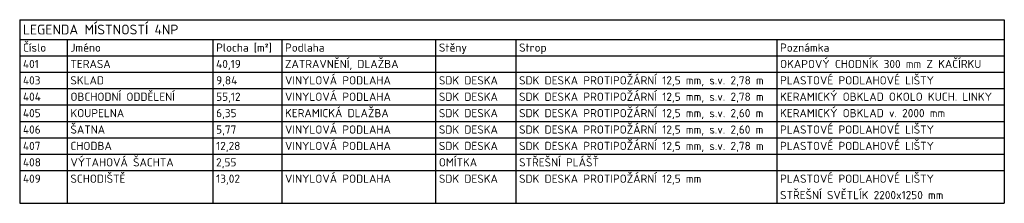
# Model space of a CAD drawing. Header units: millimetres. Extents: x 6435372 to 7248404, y 1559872 to 1886246.
# Tile 99 of 208: x 6870174 to 6885212, y 1618785 to 1621585. Entities that reach past the tile are written whole.
import ezdxf

# ---------------------------------------------------------------- set-up
doc = ezdxf.new("R2010")
doc.units = ezdxf.units.MM
doc.layers.add('matrice DPS', color=122, linetype='Continuous')
doc.styles.add('TABULKY', font='isocpeur.ttf')

msp = doc.modelspace()

# ---------------------------------------------------------------- linework, layer by layer
at = {"layer": 'matrice DPS', "lineweight": 30}
for p, q in [((6870173.8, 1621585), (6885211.6, 1621585)), ((6870173.8, 1621585), (6870173.8, 1621285)), ((6885211.6, 1621585), (6885211.6, 1621285)), ((6870173.8, 1621285), (6870173.8, 1621035)), ((6870173.8, 1621285), (6870898.8, 1621285)), ((6870898.8, 1621285), (6873123.8, 1621285)), ((6870898.8, 1621285), (6870898.8, 1621035)), ((6873123.8, 1621285), (6874176.1, 1621285)), ((6873123.8, 1621285), (6873123.8, 1621035)), ((6874176.1, 1621285), (6876526.1, 1621285)), ((6874176.1, 1621285), (6874176.1, 1621035)), ((6876526.1, 1621285), (6877751.1, 1621285)), ((6876526.1, 1621285), (6876526.1, 1621035)), ((6877751.1, 1621285), (6881736.6, 1621285)), ((6877751.1, 1621285), (6877751.1, 1621035)), ((6881736.6, 1621285), (6885211.6, 1621285)), ((6881736.6, 1621285), (6881736.6, 1621035)), ((6885211.6, 1621285), (6885211.6, 1621035)), ((6870173.8, 1621035), (6870173.8, 1618785)), ((6870173.8, 1621035), (6870898.8, 1621035)), ((6870898.8, 1621035), (6873123.8, 1621035)), ((6873123.8, 1621035), (6874176.1, 1621035)), ((6874176.1, 1621035), (6876526.1, 1621035)), ((6876526.1, 1621035), (6877751.1, 1621035)), ((6877751.1, 1621035), (6881736.6, 1621035)), ((6881736.6, 1621035), (6885211.6, 1621035)), ((6885211.6, 1621035), (6885211.6, 1618785)), ((6870173.8, 1618785), (6870898.8, 1618785)), ((6870898.8, 1618785), (6873123.8, 1618785)), ((6873123.8, 1618785), (6874176.1, 1618785)), ((6874176.1, 1618785), (6876526.1, 1618785)), ((6876526.1, 1618785), (6877751.1, 1618785)), ((6877751.1, 1618785), (6881736.6, 1618785)), ((6881736.6, 1618785), (6885211.6, 1618785))]:
    msp.add_line(p, q, dxfattribs=at)
at = {"layer": 'matrice DPS'}
for p, q in [((6870898.8, 1621035), (6870898.8, 1618785)), ((6873123.8, 1621035), (6873123.8, 1618785)), ((6874176.1, 1621035), (6874176.1, 1618785)), ((6876526.1, 1621035), (6876526.1, 1618785)), ((6877751.1, 1621035), (6877751.1, 1618785)), ((6881736.6, 1621035), (6881736.6, 1618785)), ((6870173.8, 1620785), (6870898.8, 1620785)), ((6870898.8, 1620785), (6873123.8, 1620785)), ((6873123.8, 1620785), (6874176.1, 1620785)), ((6874176.1, 1620785), (6876526.1, 1620785)), ((6876526.1, 1620785), (6877751.1, 1620785)), ((6877751.1, 1620785), (6881736.6, 1620785)), ((6881736.6, 1620785), (6885211.6, 1620785)), ((6870173.8, 1620535), (6870898.8, 1620535)), ((6870898.8, 1620535), (6873123.8, 1620535)), ((6873123.8, 1620535), (6874176.1, 1620535)), ((6874176.1, 1620535), (6876526.1, 1620535)), ((6876526.1, 1620535), (6877751.1, 1620535)), ((6877751.1, 1620535), (6881736.6, 1620535)), ((6881736.6, 1620535), (6885211.6, 1620535)), ((6870173.8, 1620285), (6870898.8, 1620285)), ((6870898.8, 1620285), (6873123.8, 1620285)), ((6873123.8, 1620285), (6874176.1, 1620285)), ((6874176.1, 1620285), (6876526.1, 1620285)), ((6876526.1, 1620285), (6877751.1, 1620285)), ((6877751.1, 1620285), (6881736.6, 1620285)), ((6881736.6, 1620285), (6885211.6, 1620285)), ((6870173.8, 1620035), (6870898.8, 1620035)), ((6870898.8, 1620035), (6873123.8, 1620035)), ((6873123.8, 1620035), (6874176.1, 1620035)), ((6874176.1, 1620035), (6876526.1, 1620035)), ((6876526.1, 1620035), (6877751.1, 1620035)), ((6877751.1, 1620035), (6881736.6, 1620035)), ((6881736.6, 1620035), (6885211.6, 1620035)), ((6870173.8, 1619785), (6870898.8, 1619785)), ((6870898.8, 1619785), (6873123.8, 1619785)), ((6873123.8, 1619785), (6874176.1, 1619785)), ((6874176.1, 1619785), (6876526.1, 1619785)), ((6876526.1, 1619785), (6877751.1, 1619785)), ((6877751.1, 1619785), (6881736.6, 1619785)), ((6881736.6, 1619785), (6885211.6, 1619785)), ((6870173.8, 1619535), (6870898.8, 1619535)), ((6870898.8, 1619535), (6873123.8, 1619535)), ((6873123.8, 1619535), (6874176.1, 1619535)), ((6874176.1, 1619535), (6876526.1, 1619535)), ((6876526.1, 1619535), (6877751.1, 1619535)), ((6877751.1, 1619535), (6881736.6, 1619535)), ((6881736.6, 1619535), (6885211.6, 1619535)), ((6870173.8, 1619285), (6870898.8, 1619285)), ((6870898.8, 1619285), (6873123.8, 1619285)), ((6873123.8, 1619285), (6874176.1, 1619285)), ((6874176.1, 1619285), (6876526.1, 1619285)), ((6876526.1, 1619285), (6877751.1, 1619285)), ((6877751.1, 1619285), (6881736.6, 1619285)), ((6881736.6, 1619285), (6885211.6, 1619285))]:
    msp.add_line(p, q, dxfattribs=at)

# ---------------------------------------------------------------- texts
at = {"layer": 'matrice DPS', "style": 'TABULKY'}
for s, height, p in [('LEGENDA MÍSTNOSTÍ 4NP', 150, (6870223.8, 1621360)), ('Číslo', 125, (6870223.8, 1621097.5)), ('Jméno', 125, (6870948.8, 1621097.5)), ('Plocha [m²]', 125, (6873173.8, 1621097.5)), ('Podlaha', 125, (6874226.1, 1621097.5)), ('Stěny', 125, (6876576.1, 1621097.5)), ('Poznámka', 125, (6881786.6, 1621097.5)), ('Strop', 125, (6877801.1, 1621097.5)), ('401', 125, (6870223.8, 1620847.5)), ('TERASA', 125, (6870948.8, 1620847.5)), ('40,19', 125, (6873173.8, 1620847.5)), ('ZATRAVNĚNÍ, DLAŽBA', 125, (6874226.1, 1620847.5)), ('OKAPOVÝ CHODNÍK 300 mm Z KAČÍRKU', 125, (6881786.6, 1620847.5)), ('403', 125, (6870223.8, 1620597.5)), ('SKLAD', 125, (6870948.8, 1620597.5)), ('9,84', 125, (6873173.8, 1620597.5)), ('VINYLOVÁ PODLAHA', 125, (6874226.1, 1620597.5)), ('SDK DESKA', 125, (6876576.1, 1620597.5)), ('SDK DESKA PROTIPOŽÁRNÍ 12,5 mm, s.v. 2,78 m', 125, (6877801.1, 1620597.5)), ('PLASTOVÉ PODLAHOVÉ LIŠTY', 125, (6881786.6, 1620597.5)), ('404', 125, (6870223.8, 1620347.5)), ('OBCHODNÍ ODDĚLENÍ', 125, (6870948.8, 1620347.5)), ('55,12', 125, (6873173.8, 1620347.5)), ('VINYLOVÁ PODLAHA', 125, (6874226.1, 1620347.5)), ('SDK DESKA', 125, (6876576.1, 1620347.5)), ('SDK DESKA PROTIPOŽÁRNÍ 12,5 mm, s.v. 2,78 m', 125, (6877801.1, 1620347.5)), ('KERAMICKÝ OBKLAD OKOLO KUCH. LINKY', 125, (6881786.6, 1620347.5)), ('405', 125, (6870223.8, 1620097.5)), ('KOUPELNA', 125, (6870948.8, 1620097.5)), ('6,35', 125, (6873173.8, 1620097.5)), ('KERAMICKÁ DLAŽBA', 125, (6874226.1, 1620097.5)), ('SDK DESKA', 125, (6876576.1, 1620097.5)), ('SDK DESKA PROTIPOŽÁRNÍ 12,5 mm, s.v. 2,60 m', 125, (6877801.1, 1620097.5)), ('KERAMICKÝ OBKLAD v. 2000 mm', 125, (6881786.6, 1620097.5)), ('406', 125, (6870223.8, 1619847.5)), ('ŠATNA', 125, (6870948.8, 1619847.5)), ('5,77', 125, (6873173.8, 1619847.5)), ('VINYLOVÁ PODLAHA', 125, (6874226.1, 1619847.5)), ('SDK DESKA', 125, (6876576.1, 1619847.5)), ('SDK DESKA PROTIPOŽÁRNÍ 12,5 mm, s.v. 2,60 m', 125, (6877801.1, 1619847.5)), ('PLASTOVÉ PODLAHOVÉ LIŠTY', 125, (6881786.6, 1619847.5)), ('407', 125, (6870223.8, 1619597.5)), ('CHODBA', 125, (6870948.8, 1619597.5)), ('12,28', 125, (6873173.8, 1619597.5)), ('VINYLOVÁ PODLAHA', 125, (6874226.1, 1619597.5)), ('SDK DESKA', 125, (6876576.1, 1619597.5)), ('SDK DESKA PROTIPOŽÁRNÍ 12,5 mm, s.v. 2,78 m', 125, (6877801.1, 1619597.5)), ('PLASTOVÉ PODLAHOVÉ LIŠTY', 125, (6881786.6, 1619597.5)), ('408', 125, (6870223.8, 1619347.5)), ('VÝTAHOVÁ ŠACHTA', 125, (6870948.8, 1619347.5)), ('2,55', 125, (6873173.8, 1619347.5)), ('OMÍTKA', 125, (6876576.1, 1619347.5)), ('STŘEŠNÍ PLÁŠŤ', 125, (6877801.1, 1619347.5)), ('409', 125, (6870223.8, 1619097.5)), ('SCHODIŠTĚ', 125, (6870948.8, 1619097.5)), ('13,02', 125, (6873173.8, 1619097.5)), ('VINYLOVÁ PODLAHA', 125, (6874226.1, 1619097.5)), ('SDK DESKA', 125, (6876576.1, 1619097.5)), ('SDK DESKA PROTIPOŽÁRNÍ 12,5 mm', 125, (6877801.1, 1619097.5)), ('PLASTOVÉ PODLAHOVÉ LIŠTY', 125, (6881786.6, 1619097.5)), ('STŘEŠNÍ SVĚTLÍK 2200x1250 mm', 125, (6881786.6, 1618847.5))]:
    msp.add_text(s, height=height, dxfattribs=at).set_placement(p)

doc.saveas('drawing.dxf')
